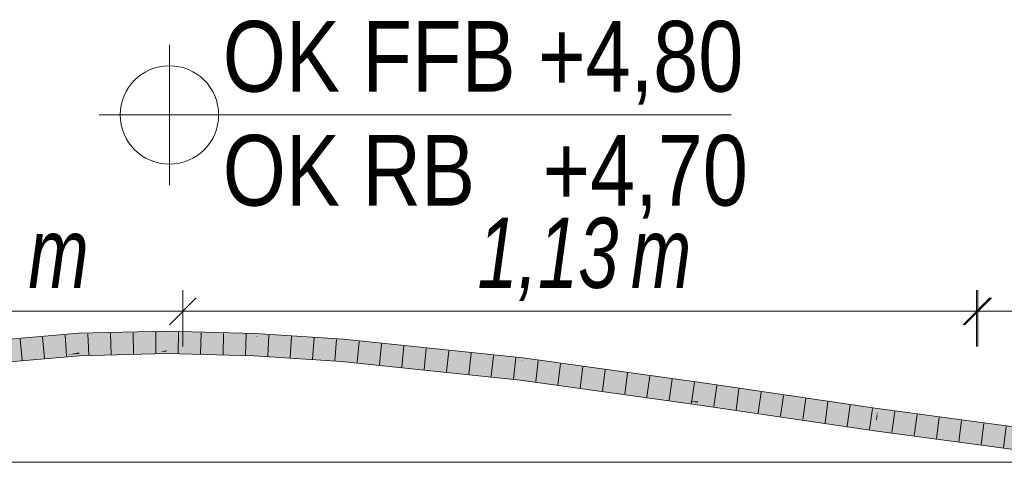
# Model space of a CAD drawing. Extents: x -620 to 300, y 62 to 1107.
# Tile 112 of 256: x -18 to 10, y 858 to 870. Entities that reach past the tile are written whole.
import ezdxf
from ezdxf.lldxf.tags import DXFTag

# ---------------------------------------------------------------- set-up
doc = ezdxf.new("R2010")
doc.units = 0
doc.layers.get('0').update_dxf_attribs({"lineweight": 35})
doc.layers.add('70 -71 Achsen- 1 Gebäudeachsen', color=7, linetype='STRICHPUNKT2-A06G9FR98I', lineweight=18)
doc.layers.add('70 -72 Beschriftung- 5 Höhenkoten', color=7, linetype='Continuous', lineweight=15)
for name, color, linetype, lineweight, true_color in [('E_Aussparung Bemaßung', 5, 'Continuous', 9, 0x0000ff), ('E_Leerrohr 32', 7, 'Continuous', 9, 0x00b300), ('E_Leerrohr 32-Shading', 7, 'Continuous', 9, 0x00b300)]:
    doc.layers.add(name, color=color, linetype=linetype, lineweight=lineweight, true_color=true_color)
doc.styles.get("Standard").update_dxf_attribs({"font": 'ARIALN.TTF'})
tags = doc.linetypes.add('STRICHPUNKT2-A06G9FR98I', pattern=[12.7, 6.35, -3.175, 0, -3.175]).pattern_tags.tags
tags[10:11] = [DXFTag(74, 4), DXFTag(75, 0), DXFTag(340, '0'), DXFTag(46, 0.0), DXFTag(50, 0.0), DXFTag(44, 0.0), DXFTag(45, 0.0)]
tags[8:9] = [DXFTag(74, 4), DXFTag(75, 0), DXFTag(340, '0'), DXFTag(46, 0.0), DXFTag(50, 0.0), DXFTag(44, 0.0), DXFTag(45, 0.0)]
tags[6:7] = [DXFTag(74, 4), DXFTag(75, 0), DXFTag(340, '0'), DXFTag(46, 0.0), DXFTag(50, 0.0), DXFTag(44, 0.0), DXFTag(45, 0.0)]
tags[4:5] = [DXFTag(74, 4), DXFTag(75, 0), DXFTag(340, '0'), DXFTag(46, 0.0), DXFTag(50, 0.0), DXFTag(44, 0.0), DXFTag(45, 0.0)]

# ---------------------------------------------------------------- blocks, each defined once
blk = doc.blocks.new('Shading-A06G9FQH8I', base_point=(-34.86, 854.745))
at = {"layer": 'E_Leerrohr 32-Shading', "color": 83, "true_color": 0x7fbd7f}
for points in [[(-17.145, 861.136), (-18.604, 861.01), (-18.597, 860.955)], [(-16.106, 861.227), (-17.145, 861.136), (-18.592, 860.917), (-18.597, 860.955)], [(-17.148, 861.042), (-16.106, 861.227), (-18.592, 860.917)], [(-17.148, 861.042), (-17.147, 861.042), (-16.106, 861.227), (-16.106, 861.219)], [(-16.101, 861.133), (-16.102, 861.158), (-17.148, 861.042)], [(-17.147, 861.042), (-16.102, 861.158), (-16.106, 861.219)], [(-16.102, 861.158), (-14.009, 861.277), (-16.106, 861.219), (-16.035, 861.228)], [(-16.035, 861.228), (-16.106, 861.227), (-16.106, 861.219)], [(-13.593, 861.287), (-14.009, 861.277), (-16.101, 861.133), (-16.102, 861.158)], [(-14.167, 861.18), (-13.593, 861.287), (-16.101, 861.133)], [(-14.167, 861.18), (-14.166, 861.18), (-13.593, 861.287), (-13.593, 861.233)], [(-13.593, 861.194), (-13.593, 861.205), (-14.167, 861.18)], [(-14.166, 861.18), (-13.593, 861.205), (-13.593, 861.233)], [(-13.016, 861.273), (-13.593, 861.287), (-13.593, 861.233)], [(-11.076, 861.209), (-11.076, 861.222), (-13.593, 861.233), (-13.016, 861.273)], [(-11.076, 861.209), (-13.593, 861.233), (-13.593, 861.205)], [(-13.593, 861.205), (-13.593, 861.194), (-11.076, 861.209), (-11.08, 861.128)], [(-11.08, 861.128), (-10.675, 861.196), (-11.076, 861.209)], [(-11.08, 861.128), (-10.905, 861.124), (-10.675, 861.196), (-9.75, 861.136)], [(-10.991, 861.123), (-10.991, 861.123), (-11.08, 861.128), (-10.905, 861.124)], [(-10.675, 861.196), (-11.076, 861.222), (-11.076, 861.209)], [(-10.991, 861.123), (-8.564, 861.02), (-10.905, 861.124), (-8.56, 861.059)], [(-8.569, 860.966), (-8.564, 861.02), (-10.991, 861.123)], [(-10.905, 861.124), (-8.56, 861.059), (-9.75, 861.136)], [(-7.129, 860.91), (-8.56, 861.059), (-8.564, 861.02)], [(-8.564, 861.02), (-8.569, 860.966), (-7.764, 860.882), (-7.765, 860.882)], [(-8.564, 861.02), (-7.764, 860.882), (-7.356, 860.866)], [(-7.129, 860.91), (-8.564, 861.02), (-6.303, 860.824), (-6.7, 860.839)], [(-6.7, 860.839), (-8.564, 861.02), (-7.356, 860.866)], [(-7.765, 860.882), (-6.201, 860.719), (-6.91, 860.809)], [(-7.764, 860.882), (-6.91, 860.809), (-7.356, 860.866)], [(-3.459, 860.526), (-6.7, 860.839), (-6.91, 860.809), (-7.356, 860.866)], [(-3.459, 860.526), (-6.91, 860.809), (-4.283, 860.584)], [(-6.91, 860.809), (-6.201, 860.719), (-4.283, 860.584)], [(-6.7, 860.839), (-3.459, 860.526), (-6.303, 860.824)], [(-16.421, 860.618), (-16.076, 860.681), (-18.536, 860.468)], [(-17.059, 860.502), (-16.421, 860.618), (-18.531, 860.424), (-18.536, 860.468)], [(-18.531, 860.424), (-18.525, 860.375), (-17.059, 860.502)], [(-16.071, 860.588), (-16.074, 860.643), (-17.059, 860.502), (-16.421, 860.618)], [(-16.074, 860.643), (-16.076, 860.681), (-16.421, 860.618)], [(-13.761, 860.707), (-13.594, 860.741), (-16.076, 860.681)], [(-14.118, 860.635), (-13.761, 860.707), (-16.074, 860.643), (-16.076, 860.681)], [(-16.074, 860.643), (-16.071, 860.588), (-14.118, 860.635)], [(-13.594, 860.648), (-13.594, 860.709), (-14.118, 860.635), (-13.761, 860.707)], [(-13.594, 860.709), (-13.594, 860.741), (-13.761, 860.707)], [(-11.104, 860.586), (-11.102, 860.65), (-13.594, 860.709), (-13.594, 860.741)], [(-11.102, 860.65), (-11.1, 860.676), (-13.594, 860.741)], [(-13.594, 860.709), (-13.594, 860.648), (-11.104, 860.586), (-11.105, 860.583)], [(-11.104, 860.586), (-11.105, 860.583), (-10.987, 860.575)], [(-10.987, 860.575), (-9.851, 860.547), (-11.104, 860.586), (-11.102, 860.65)], [(-11.102, 860.65), (-9.851, 860.547), (-11.1, 860.676), (-9.029, 860.526)], [(-9.029, 860.526), (-8.61, 860.515), (-11.1, 860.676)], [(-8.619, 860.422), (-8.617, 860.444), (-10.987, 860.575), (-9.851, 860.547)], [(-9.851, 860.547), (-8.617, 860.444), (-9.029, 860.526), (-8.612, 860.496)], [(-8.612, 860.496), (-8.61, 860.515), (-9.029, 860.526)], [(-7.788, 860.335), (-6.207, 860.205), (-8.617, 860.444), (-8.612, 860.496)], [(-8.612, 860.496), (-6.207, 860.205), (-8.61, 860.515), (-4.912, 860.098)], [(-4.912, 860.098), (-3.524, 859.984), (-8.61, 860.515)], [(-6.201, 860.719), (-3.46, 860.514), (-4.283, 860.584)], [(-6.201, 860.719), (-3.619, 860.465), (-3.46, 860.514), (-3.467, 860.455)], [(-6.201, 860.719), (-3.47, 860.433), (-3.468, 860.45)], [(-3.46, 860.514), (-3.459, 860.526), (-4.283, 860.584)], [(-3.468, 860.45), (-2.845, 860.364), (-3.46, 860.514), (-0.953, 860.134)], [(-2.926, 860.453), (-3.459, 860.526), (-3.46, 860.514)], [(-3.46, 860.514), (1.601, 859.828), (-2.926, 860.453)], [(-3.46, 860.514), (-0.953, 860.134), (1.601, 859.828), (1.6, 859.824)], [(-8.617, 860.444), (-8.619, 860.422), (-7.788, 860.335)], [(-6.207, 860.205), (-7.788, 860.335), (-4.069, 859.947)], [(-4.069, 859.947), (-4.912, 860.098), (-6.207, 860.205)], [(-3.619, 860.465), (-3.468, 860.45), (-3.467, 860.455)], [(-3.468, 860.45), (-3.47, 860.433), (1.59, 859.749), (1.588, 859.735)], [(-2.845, 860.364), (1.59, 859.749), (-0.953, 860.134)], [(-4.069, 859.947), (-3.536, 859.891), (-4.912, 860.098), (-3.529, 859.943)], [(-3.529, 859.943), (-3.524, 859.984), (-4.912, 860.098)], [(-3.529, 859.943), (-3.536, 859.891), (-0.124, 859.42)], [(-3.529, 859.943), (0.828, 859.289), (-3.524, 859.984), (1.277, 859.288)], [(0.828, 859.289), (-3.529, 859.943), (-0.124, 859.42)], [(1.277, 859.288), (1.524, 859.287), (-3.524, 859.984)], [(-0.953, 860.134), (1.59, 859.749), (1.6, 859.824)], [(6.617, 858.989), (1.59, 859.749), (1.588, 859.735)], [(6.617, 858.989), (4.258, 859.434), (1.59, 859.749), (1.601, 859.828)], [(6.623, 859.027), (6.63, 859.082), (5.31, 859.235), (4.258, 859.434)], [(4.258, 859.434), (6.617, 858.989), (6.617, 858.989)], [(0.949, 859.275), (0.828, 859.289), (1.003, 859.264)], [(1.513, 859.212), (1.519, 859.253), (0.828, 859.289), (1.277, 859.288)], [(1.513, 859.212), (0.949, 859.275), (1.51, 859.194), (1.003, 859.264)], [(1.519, 859.253), (1.524, 859.287), (1.277, 859.288)], [(6.554, 858.541), (4.227, 858.886), (1.51, 859.194), (1.513, 859.212)], [(6.542, 858.454), (6.554, 858.541), (6.254, 858.491), (1.51, 859.194)], [(4.227, 858.886), (1.524, 859.287), (1.513, 859.212)], [(6.617, 858.989), (6.623, 859.027), (5.31, 859.235)], [(11.635, 858.312), (11.011, 858.491), (6.623, 859.027), (6.63, 859.082)], [(11.635, 858.312), (11.635, 858.312), (6.617, 858.989), (6.623, 859.027)], [(10.975, 857.944), (6.554, 858.541), (6.542, 858.454)], [(6.541, 858.448), (6.542, 858.454), (6.254, 858.491)], [(6.541, 858.448), (9.104, 858.15), (6.542, 858.454), (9.423, 858.123)], [(9.104, 858.15), (6.541, 858.448), (8.121, 858.235)], [(10.942, 857.854), (9.104, 858.15), (8.121, 858.235)], [(10.942, 857.854), (11.577, 857.811), (9.104, 858.15), (11.583, 857.862)], [(9.104, 858.15), (11.583, 857.862), (9.423, 858.123), (10.975, 857.944)]]:
    blk.add_solid(points, dxfattribs=at)
at = {"layer": 'E_Leerrohr 32-Shading', "color": 83, "true_color": 0x7fd57f}
for points in [[(-17.148, 861.042), (-18.592, 860.917), (-18.578, 860.8)], [(-16.101, 861.133), (-17.148, 861.042), (-18.564, 860.692), (-18.578, 860.8)], [(-16.093, 861), (-16.101, 861.133), (-18.563, 860.692), (-18.564, 860.692)], [(-14.167, 861.18), (-16.101, 861.133), (-16.093, 861)], [(-13.593, 861.194), (-14.167, 861.18), (-16.088, 860.907), (-16.093, 861)], [(-13.593, 861.045), (-13.593, 861.194), (-16.087, 860.907), (-16.088, 860.907)], [(-13.593, 860.968), (-13.593, 861.045), (-16.087, 860.907)], [(-13.593, 861.194), (-13.593, 860.968), (-11.08, 861.128), (-11.09, 860.902)], [(-11.08, 861.128), (-11.09, 860.902), (-8.569, 860.966), (-8.589, 860.741)], [(-18.564, 860.692), (-18.536, 860.468), (-16.088, 860.907), (-16.076, 860.681)], [(-16.088, 860.907), (-16.093, 861), (-18.563, 860.692)], [(-16.088, 860.907), (-16.076, 860.681), (-13.593, 860.968), (-13.594, 860.741)], [(-13.593, 860.968), (-13.594, 860.741), (-11.09, 860.902), (-11.1, 860.676)], [(-11.09, 860.902), (-11.1, 860.676), (-8.589, 860.741), (-8.61, 860.515)], [(-6.201, 860.719), (-8.569, 860.966), (-6.229, 860.494), (-8.589, 860.741)], [(-3.524, 859.984), (-8.589, 860.741), (-8.61, 860.515)], [(-3.524, 859.984), (-5.546, 860.365), (-8.589, 860.741), (-6.628, 860.536)], [(-5.546, 860.365), (-6.229, 860.494), (-6.628, 860.536)], [(-3.47, 860.433), (-6.201, 860.719), (-3.497, 860.209), (-6.229, 860.494)], [(-3.502, 860.168), (-6.229, 860.494), (-3.517, 860.046), (-5.546, 860.365)], [(-3.497, 860.209), (-6.229, 860.494), (-3.502, 860.168)], [(-5.546, 860.365), (-3.524, 859.984), (-3.517, 860.046)], [(1.556, 859.511), (-3.497, 860.209), (1.551, 859.478), (-3.502, 860.168)], [(1.588, 859.735), (-3.47, 860.433), (1.568, 859.595), (-3.497, 860.209)], [(-3.497, 860.209), (1.556, 859.511), (1.568, 859.595)], [(-3.517, 860.046), (-3.524, 859.984), (1.524, 859.287)], [(1.551, 859.478), (-3.502, 860.168), (1.524, 859.287), (-3.517, 860.046)], [(6.617, 858.989), (1.588, 859.735), (6.613, 858.957), (1.568, 859.595)], [(4.227, 858.886), (6.586, 858.765), (1.524, 859.287), (1.551, 859.478)], [(6.586, 858.765), (1.556, 859.511), (1.551, 859.478)], [(1.568, 859.595), (1.556, 859.511), (6.613, 858.957), (6.586, 858.765)], [(4.227, 858.886), (6.554, 858.541), (6.585, 858.762)], [(6.586, 858.765), (4.227, 858.886), (6.585, 858.762)], [(6.627, 858.988), (6.617, 858.989), (6.615, 858.761), (6.586, 858.765)], [(11.609, 858.087), (11.626, 858.232), (6.615, 858.761), (6.627, 858.987)], [(11.626, 858.232), (11.635, 858.312), (6.627, 858.987), (6.627, 858.988)], [(11.609, 858.087), (6.615, 858.761), (6.554, 858.541), (6.585, 858.762)], [(11.588, 857.903), (11.609, 858.087), (10.975, 857.944), (6.554, 858.541)], [(6.615, 858.761), (6.586, 858.765), (6.585, 858.762)]]:
    blk.add_solid(points, dxfattribs=at)
blk = doc.blocks.new('Referenz-A06G9FRB8I')
at = {"layer": '70 -71 Achsen- 1 Gebäudeachsen', "color": 0, "linetype": 'STRICHPUNKT2-A06G9FR98I', "ltscale": 0.18}
blk.add_line((-538.628, 857.553), (75.968, 857.553), dxfattribs=at)
at = {"layer": '70 -72 Beschriftung- 5 Höhenkoten', "color": 0, "linetype": 'Continuous', "ltscale": 0.15}
for p, q in [((-13.516, 865.445), (-13.516, 869.445)), ((-13.516, 867.445), (-13.516, 868.845)), ((-15.516, 867.445), (2.468, 867.445)), ((-14.916, 867.445), (-13.516, 867.445)), ((-13.516, 867.445), (-13.516, 866.045)), ((-12.116, 867.445), (-13.516, 867.445))]:
    blk.add_line(p, q, dxfattribs=at)
for major_axis in [(0, 1.4), (1.4, 0), (-1.4, 0), (0, -1.4)]:
    blk.add_ellipse((-13.516, 867.445), major_axis=major_axis, ratio=1, start_param=0, end_param=1.570796, dxfattribs=at)
at = {"layer": '70 -72 Beschriftung- 5 Höhenkoten', "color": 0, "linetype": 'ByBlock', "ltscale": 0.15, "char_height": 2.01377, "attachment_point": 1}
for s, insert in [('{\\fArial Narrow;OK FFB +4,80}', (-11.999, 870.121)), ('{\\fArial Narrow;OK RB   +4,70}', (-11.999, 866.876))]:
    blk.add_mtext(s, dxfattribs=dict(at, insert=insert))
blk = doc.blocks.new('Flexrohr-A06G9FTN8I')
at = {"color": 0, "linetype": 'ByBlock', "lineweight": -2, "ltscale": 0.13}
for p, q in [((-18.604, 861.01), (-16.106, 861.227)), ((-17.705, 860.465), (-17.765, 861.063)), ((-17.072, 860.52), (-17.122, 861.119)), ((-16.44, 860.575), (-16.479, 861.175)), ((-16.106, 861.227), (-13.593, 861.288)), ((-15.806, 860.613), (-15.836, 861.214)), ((-15.171, 860.628), (-15.192, 861.23)), ((-14.535, 860.644), (-14.548, 861.245)), ((-13.9, 860.659), (-13.904, 861.261)), ((-13.593, 861.288), (-11.076, 861.222)), ((-13.264, 860.658), (-13.26, 861.26)), ((-12.628, 860.641), (-12.617, 861.243)), ((-11.991, 860.625), (-11.973, 861.226)), ((-11.355, 860.608), (-11.33, 861.209)), ((-11.076, 861.222), (-8.56, 861.059)), ((-10.719, 860.577), (-10.688, 861.178)), ((-10.084, 860.536), (-10.046, 861.136)), ((-9.449, 860.495), (-9.403, 861.095)), ((-8.814, 860.454), (-8.761, 861.053)), ((-8.56, 861.059), (-3.459, 860.526)), ((-8.178, 860.395), (-8.122, 860.994)), ((-7.543, 860.329), (-7.484, 860.928)), ((-6.908, 860.263), (-6.847, 860.861)), ((-6.272, 860.196), (-6.209, 860.795)), ((-18.525, 860.375), (-16.071, 860.588)), ((-16.071, 860.588), (-13.594, 860.648)), ((-13.594, 860.648), (-11.105, 860.583)), ((-11.105, 860.583), (-8.619, 860.422)), ((-5.637, 860.13), (-5.572, 860.728)), ((-5.001, 860.063), (-4.934, 860.661)), ((-4.366, 859.997), (-4.296, 860.595)), ((-3.73, 859.931), (-3.659, 860.528)), ((-3.459, 860.526), (1.601, 859.828)), ((-8.619, 860.422), (-3.536, 859.891)), ((-3.096, 859.85), (-3.023, 860.447)), ((-2.463, 859.762), (-2.388, 860.359)), ((-1.83, 859.675), (-1.753, 860.272)), ((-1.197, 859.588), (-1.119, 860.184)), ((-0.564, 859.5), (-0.484, 860.096)), ((0.069, 859.413), (0.151, 860.009)), ((0.703, 859.325), (0.786, 859.921)), ((-3.536, 859.891), (1.51, 859.194)), ((1.336, 859.238), (1.421, 859.833)), ((1.601, 859.828), (6.63, 859.082)), ((1.969, 859.146), (2.054, 859.741)), ((2.602, 859.052), (2.687, 859.647)), ((3.235, 858.958), (3.32, 859.553)), ((3.868, 858.864), (3.953, 859.459)), ((4.501, 858.77), (4.586, 859.366)), ((1.51, 859.194), (6.541, 858.448)), ((5.135, 858.676), (5.219, 859.272)), ((5.768, 858.582), (5.852, 859.178)), ((6.401, 858.488), (6.485, 859.084)), ((6.63, 859.082), (11.646, 858.405)), ((7.036, 858.401), (7.118, 858.996)), ((7.671, 858.315), (7.752, 858.911)), ((8.306, 858.229), (8.385, 858.826)), ((8.941, 858.143), (9.018, 858.74)), ((9.576, 858.058), (9.652, 858.655)), ((10.211, 857.972), (10.285, 858.569)), ((6.541, 858.448), (11.572, 857.769))]:
    blk.add_line(p, q, dxfattribs=at)
blk = doc.blocks.new('Maß-A06G9FTT8I')
at = {"color": 0, "linetype": 'ByBlock', "lineweight": -2, "ltscale": 0.13}
for p, q in [((-13.135, 862.453), (-13.135, 860.853)), ((9.445, 862.453), (9.445, 860.853)), ((-13.517, 861.471), (-12.754, 862.235)), ((9.064, 861.471), (9.827, 862.235)), ((9.445, 861.853), (-13.135, 861.853))]:
    blk.add_line(p, q, dxfattribs=at)
at = {"color": 0, "linetype": 'ByBlock', "lineweight": -2, "ltscale": 0.13, "char_height": 2, "attachment_point": 1}
for s, insert in [('{\\W0.9;\\fArial Narrow|b0|i1;1,13 }', (-4.754, 864.52)), ('{\\W0.9;\\fArial Narrow|b0|i1;m}', (-0.387, 864.52))]:
    blk.add_mtext(s, dxfattribs=dict(at, insert=insert))
blk = doc.blocks.new('Maß-A06G9FTV8I')
at = {"color": 0, "linetype": 'ByBlock', "lineweight": -2, "ltscale": 0.13}
for p, q in [((-24.976, 862.453), (-24.976, 860.853)), ((-13.135, 862.453), (-13.135, 860.853)), ((-25.357, 861.471), (-24.594, 862.235)), ((-13.517, 861.471), (-12.754, 862.235)), ((-13.135, 861.853), (-24.976, 861.853))]:
    blk.add_line(p, q, dxfattribs=at)
at = {"color": 0, "linetype": 'ByBlock', "lineweight": -2, "ltscale": 0.13, "char_height": 2, "attachment_point": 1}
for s, insert in [('{\\W0.9;\\fArial Narrow|b0|i1;0,59 }', (-22.033, 864.52)), ('{\\W0.9;\\fArial Narrow|b0|i1;m}', (-17.529, 864.52))]:
    blk.add_mtext(s, dxfattribs=dict(at, insert=insert))
blk = doc.blocks.new('Maß-A06G9FUF8I')
at = {"color": 0, "linetype": 'ByBlock', "lineweight": -2, "ltscale": 0.13}
for p, q in [((9.485, 862.453), (9.485, 860.853)), ((21.309, 862.453), (21.309, 860.853)), ((9.103, 861.471), (9.866, 862.235)), ((20.928, 861.471), (21.691, 862.235)), ((21.309, 861.853), (9.485, 861.853))]:
    blk.add_line(p, q, dxfattribs=at)
at = {"color": 0, "linetype": 'ByBlock', "lineweight": -2, "ltscale": 0.13, "char_height": 2, "attachment_point": 1}
for s, insert in [('{\\W0.9;\\fArial Narrow|b0|i1;0,59 }', (12.419, 864.52)), ('{\\W0.9;\\fArial Narrow|b0|i1;m}', (16.924, 864.52))]:
    blk.add_mtext(s, dxfattribs=dict(at, insert=insert))

msp = doc.modelspace()

# ---------------------------------------------------------------- block references
at = {"color": 8, "lineweight": 25, "ltscale": 0.25, "true_color": 0x808080}
msp.add_blockref('Referenz-A06G9FRB8I', (0, 0), dxfattribs=at)
at = {"layer": 'E_Aussparung Bemaßung', "ltscale": 0.13}
for name in ['Maß-A06G9FTV8I', 'Maß-A06G9FTT8I', 'Maß-A06G9FUF8I']:
    msp.add_blockref(name, (0, 0), dxfattribs=at)
at = {"layer": 'E_Leerrohr 32', "ltscale": 0.13}
msp.add_blockref('Flexrohr-A06G9FTN8I', (0, 0), dxfattribs=at)
at = {"layer": 'E_Leerrohr 32'}
msp.add_blockref('Shading-A06G9FQH8I', (-34.86, 854.745), dxfattribs=at)

doc.saveas('drawing.dxf')
